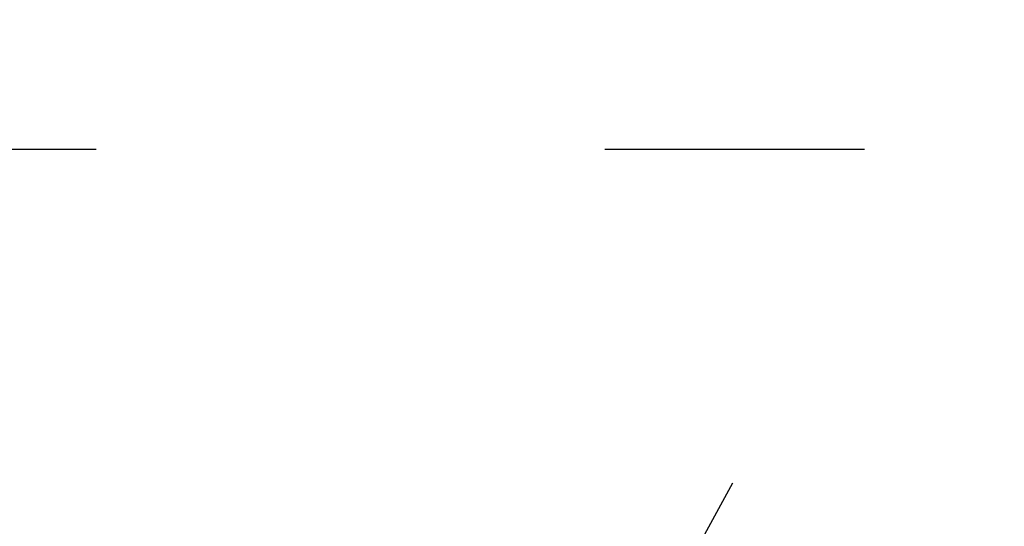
# Model space of a CAD drawing. Header units: millimetres. Extents: x 197 to 358, y 181 to 294.
# Tile 40 of 46: x 279 to 285, y 232 to 235. Entities that reach past the tile are written whole.
import ezdxf

# ---------------------------------------------------------------- set-up
doc = ezdxf.new("R2010")
doc.units = ezdxf.units.MM
doc.header["$LTSCALE"] = 30.734
doc.linetypes.add('HIDDEN', pattern=[0.2, 0.1, -0.1])
doc.layers.add('KONSTR_EL', color=7, linetype='CONTINUOUS')

msp = doc.modelspace()

# ---------------------------------------------------------------- linework, layer by layer
at = {"layer": 'KONSTR_EL', "color": 8, "linetype": 'HIDDEN'}
msp.add_line((276.6036, 234.2923), (284.3181, 234.2923), dxfattribs=at)
for radius in [22.5, 18, 13.5]:
    msp.add_circle((273.5036, 237.3923), radius, dxfattribs=at)
for radius, start, end in [(11.3, 0, 270), (11.25, 285.99512, 344.00488)]:
    msp.add_arc((273.5036, 237.3923), radius, start, end, dxfattribs=at)

doc.saveas('drawing.dxf')
